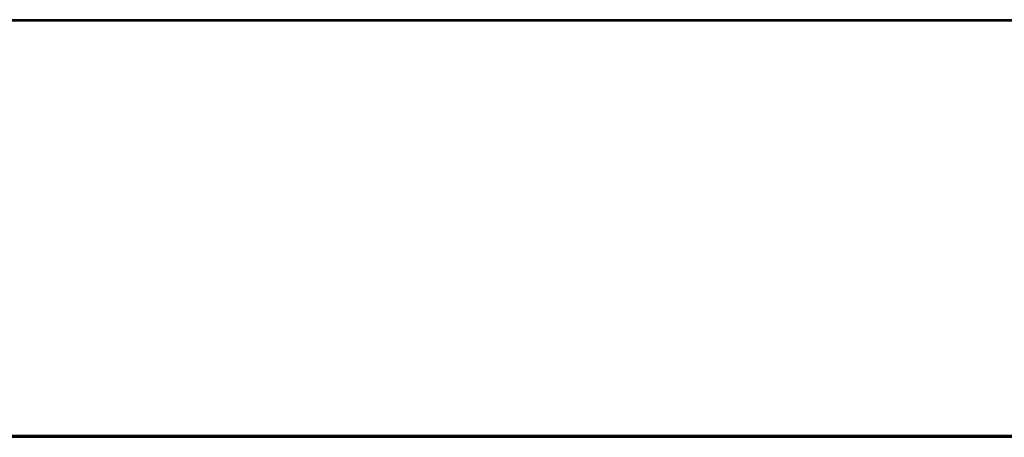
# Model space of a CAD drawing. Header units: millimetres. Extents: x 3619 to 4737, y 1503 to 2366.
# Tile 27 of 256: x 3963 to 3993, y 1645 to 1657. Entities that reach past the tile are written whole.
import ezdxf

# ---------------------------------------------------------------- set-up
doc = ezdxf.new("R2010")
doc.units = ezdxf.units.MM

msp = doc.modelspace()

# ---------------------------------------------------------------- linework, layer by layer
at = {"color": 7, "linetype": 'Continuous', "lineweight": 30}
for p, q in [((4006.693, 1657.2833), (3841.7683, 1657.2833)), ((4006.6946, 1657.2367), (3841.7683, 1657.2367)), ((3835.1913, 1644.5867), (4238.5946, 1644.5867)), ((3835.1913, 1644.5367), (4238.5946, 1644.5367)), ((3840.193, 1644.6033), (4233.593, 1644.6033))]:
    msp.add_line(p, q, dxfattribs=at)

doc.saveas('drawing.dxf')
